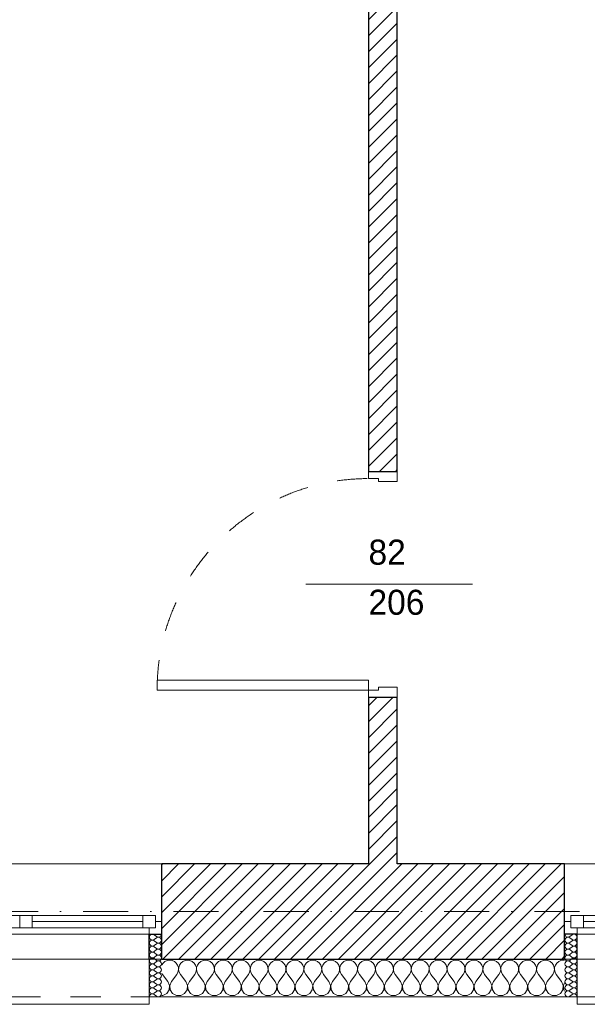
# Model space of a CAD drawing. Header units: millimetres. Extents: x 172139 to 266886, y 98118 to 138225.
# Tile 33 of 123: x 198902 to 201167, y 106825 to 110754. Entities that reach past the tile are written whole.
import ezdxf
from ezdxf.enums import TextEntityAlignment as Align

# ---------------------------------------------------------------- set-up
doc = ezdxf.new("R2010")
doc.units = ezdxf.units.MM
doc.header["$MEASUREMENT"] = 0
doc.linetypes.add('Kropki i Kreski', pattern=[360, 180, -90, 0, -90])
doc.linetypes.add('Przerywana', pattern=[240, 120, -120])
for name, color, linetype in [('Drzwi ArchiCAD', 7, 'Continuous'), ('Konstrukcja - Siatki mod', 7, 'Continuous'), ('KR_INW', 7, 'Continuous'), ('NAPIS_SODON', 7, 'Continuous'), ('Okna ArchiCADa', 7, 'Continuous'), ('Znaczniki drzwi ArchiCADa', 7, 'Continuous')]:
    doc.layers.add(name, color=color, linetype=linetype)
for name, color, linetype, lineweight in [('Drzwi ArchiCAD_Nr_pióra__1', 7, 'Continuous', 13), ('Drzwi ArchiCAD_Nr_pióra__27', 7, 'Continuous', 25), ('KR_INW_Nr_pióra__101', 252, 'Continuous', 5), ('KR_INW_Nr_pióra__27', 7, 'Continuous', 25), ('KR_INW_Nr_pióra__47', 7, 'Continuous', 15), ('NAPIS_SODON_Nr_pióra__1', 7, 'Continuous', 13), ('Okna ArchiCADa_Nr_pióra__1', 7, 'Continuous', 13), ('Okna ArchiCADa_Nr_pióra__27', 7, 'Continuous', 25), ('Znaczniki drzwi ArchiCADa_Nr_pióra__7', 7, 'Continuous', 13)]:
    doc.layers.add(name, color=color, linetype=linetype, lineweight=lineweight)
for name, color, linetype, lineweight, true_color in [('Konstrukcja - Siatki mod_Nr_pióra__48', 7, 'Continuous', 15, 0xa80f02), ('KR_INW_Nr_pióra__102', 7, 'Continuous', 5, 0xcccccc), ('Znaczniki drzwi ArchiCADa_Nr_pióra__20', 7, 'Continuous', 13, 0xb00000)]:
    doc.layers.add(name, color=color, linetype=linetype, lineweight=lineweight, true_color=true_color)
doc.styles.add('GENERATED_STYLE_1', font='txt')
pattern_1 = [(45, (0, 0), (-31.819804, 31.819804), [])]

# ---------------------------------------------------------------- blocks, each defined once
blk = doc.blocks.new('Strop_1', base_point=(179225, 121523.3))
at = {"layer": 'NAPIS_SODON_Nr_pióra__1', "linetype": 'Continuous', "flags": 128}
blk.add_lwpolyline([(179225, 121523.3), (179225.9, 107003.8), (250898.3, 107008.3), (250897.4, 121527.8)], close=True, dxfattribs=at)
blk = doc.blocks.new('*X153')
at = {"layer": 'KR_INW_Nr_pióra__102', "linetype": 'Continuous'}
for p, q in [((199473.6, 106989.9), (199468.3, 106982.2)), ((199481.2, 106996.2), (199473.6, 106989.9)), ((199490.2, 107000.2), (199481.2, 106996.2)), ((199500, 107001.6), (199490.2, 107000.2)), ((199509.8, 107000.2), (199500, 107001.6)), ((199518.8, 106996.2), (199509.8, 107000.2)), ((199526.4, 106989.9), (199518.8, 106996.2)), ((199531.9, 106981.8), (199526.4, 106989.9)), ((199535.1, 106972.5), (199531.9, 106981.8)), ((199539.5, 106981.8), (199536.3, 106972.5)), ((199545.1, 106989.9), (199539.5, 106981.8)), ((199552.7, 106996.2), (199545.1, 106989.9)), ((199561.7, 107000.2), (199552.7, 106996.2)), ((199571.4, 107001.6), (199561.7, 107000.2)), ((199581.2, 107000.2), (199571.4, 107001.6)), ((199590.2, 106996.2), (199581.2, 107000.2)), ((199597.8, 106989.9), (199590.2, 106996.2)), ((199603.4, 106981.8), (199597.8, 106989.9)), ((199606.5, 106972.5), (199603.4, 106981.8)), ((199610.9, 106981.8), (199607.8, 106972.5)), ((199616.5, 106989.9), (199610.9, 106981.8)), ((199624.1, 106996.2), (199616.5, 106989.9)), ((199633.1, 107000.2), (199624.1, 106996.2)), ((199642.9, 107001.6), (199633.1, 107000.2)), ((199652.6, 107000.2), (199642.9, 107001.6)), ((199661.6, 106996.2), (199652.6, 107000.2)), ((199669.2, 106989.9), (199661.6, 106996.2)), ((199674.8, 106981.8), (199669.2, 106989.9)), ((199677.9, 106972.5), (199674.8, 106981.8)), ((199682.3, 106981.8), (199679.2, 106972.5)), ((199687.9, 106989.9), (199682.3, 106981.8)), ((199695.5, 106996.2), (199687.9, 106989.9)), ((199704.5, 107000.2), (199695.5, 106996.2)), ((199714.3, 107001.6), (199704.5, 107000.2)), ((199724, 107000.2), (199714.3, 107001.6)), ((199733.1, 106996.2), (199724, 107000.2)), ((199740.6, 106989.9), (199733.1, 106996.2)), ((199746.2, 106981.8), (199740.6, 106989.9)), ((199749.4, 106972.5), (199746.2, 106981.8)), ((199753.8, 106981.8), (199750.6, 106972.5)), ((199759.4, 106989.9), (199753.8, 106981.8)), ((199766.9, 106996.2), (199759.4, 106989.9)), ((199776, 107000.2), (199766.9, 106996.2)), ((199785.7, 107001.6), (199776, 107000.2)), ((199795.5, 107000.2), (199785.7, 107001.6)), ((199804.5, 106996.2), (199795.5, 107000.2)), ((199812.1, 106989.9), (199804.5, 106996.2)), ((199817.7, 106981.8), (199812.1, 106989.9)), ((199820.8, 106972.5), (199817.7, 106981.8)), ((199825.2, 106981.8), (199822.1, 106972.5)), ((199830.8, 106989.9), (199825.2, 106981.8)), ((199838.4, 106996.2), (199830.8, 106989.9)), ((199847.4, 107000.2), (199838.4, 106996.2)), ((199857.1, 107001.6), (199847.4, 107000.2)), ((199866.9, 107000.2), (199857.1, 107001.6)), ((199875.9, 106996.2), (199866.9, 107000.2)), ((199883.5, 106989.9), (199875.9, 106996.2)), ((199889.1, 106981.8), (199883.5, 106989.9)), ((199892.2, 106972.5), (199889.1, 106981.8)), ((199896.6, 106981.8), (199893.5, 106972.5)), ((199902.2, 106989.9), (199896.6, 106981.8)), ((199909.8, 106996.2), (199902.2, 106989.9)), ((199918.8, 107000.2), (199909.8, 106996.2)), ((199928.6, 107001.6), (199918.8, 107000.2)), ((199938.3, 107000.2), (199928.6, 107001.6)), ((199947.3, 106996.2), (199938.3, 107000.2)), ((199954.9, 106989.9), (199947.3, 106996.2)), ((199960.5, 106981.8), (199954.9, 106989.9)), ((199963.7, 106972.5), (199960.5, 106981.8)), ((199968.1, 106981.8), (199964.9, 106972.5)), ((199973.6, 106989.9), (199968.1, 106981.8)), ((199981.2, 106996.2), (199973.6, 106989.9)), ((199990.2, 107000.2), (199981.2, 106996.2)), ((200000, 107001.6), (199990.2, 107000.2)), ((200009.8, 107000.2), (200000, 107001.6)), ((200018.8, 106996.2), (200009.8, 107000.2)), ((200026.4, 106989.9), (200018.8, 106996.2)), ((200031.9, 106981.8), (200026.4, 106989.9)), ((200035.1, 106972.5), (200031.9, 106981.8)), ((200039.5, 106981.8), (200036.3, 106972.5)), ((200045.1, 106989.9), (200039.5, 106981.8)), ((200052.7, 106996.2), (200045.1, 106989.9)), ((200061.7, 107000.2), (200052.7, 106996.2)), ((200071.4, 107001.6), (200061.7, 107000.2)), ((200081.2, 107000.2), (200071.4, 107001.6)), ((200090.2, 106996.2), (200081.2, 107000.2)), ((200097.8, 106989.9), (200090.2, 106996.2)), ((200103.4, 106981.8), (200097.8, 106989.9)), ((200106.5, 106972.5), (200103.4, 106981.8)), ((200110.9, 106981.8), (200107.8, 106972.5)), ((200116.5, 106989.9), (200110.9, 106981.8)), ((200124.1, 106996.2), (200116.5, 106989.9)), ((200133.1, 107000.2), (200124.1, 106996.2)), ((200142.9, 107001.6), (200133.1, 107000.2)), ((200152.6, 107000.2), (200142.9, 107001.6)), ((200161.6, 106996.2), (200152.6, 107000.2)), ((200169.2, 106989.9), (200161.6, 106996.2)), ((200174.8, 106981.8), (200169.2, 106989.9)), ((200177.9, 106972.5), (200174.8, 106981.8)), ((200182.3, 106981.8), (200179.2, 106972.5)), ((200187.9, 106989.9), (200182.3, 106981.8)), ((200195.5, 106996.2), (200187.9, 106989.9)), ((200204.5, 107000.2), (200195.5, 106996.2)), ((200214.3, 107001.6), (200204.5, 107000.2)), ((200224, 107000.2), (200214.3, 107001.6)), ((200233.1, 106996.2), (200224, 107000.2)), ((200240.6, 106989.9), (200233.1, 106996.2)), ((200246.2, 106981.8), (200240.6, 106989.9)), ((200249.4, 106972.5), (200246.2, 106981.8)), ((200253.8, 106981.8), (200250.6, 106972.5)), ((200259.4, 106989.9), (200253.8, 106981.8)), ((200266.9, 106996.2), (200259.4, 106989.9)), ((200276, 107000.2), (200266.9, 106996.2)), ((200285.7, 107001.6), (200276, 107000.2)), ((200295.5, 107000.2), (200285.7, 107001.6)), ((200304.5, 106996.2), (200295.5, 107000.2)), ((200312.1, 106989.9), (200304.5, 106996.2)), ((200317.7, 106981.8), (200312.1, 106989.9)), ((200320.8, 106972.5), (200317.7, 106981.8)), ((200325.2, 106981.8), (200322.1, 106972.5)), ((200330.8, 106989.9), (200325.2, 106981.8)), ((200338.4, 106996.2), (200330.8, 106989.9)), ((200347.4, 107000.2), (200338.4, 106996.2)), ((200357.1, 107001.6), (200347.4, 107000.2)), ((200366.9, 107000.2), (200357.1, 107001.6)), ((200375.9, 106996.2), (200366.9, 107000.2)), ((200383.5, 106989.9), (200375.9, 106996.2)), ((200389.1, 106981.8), (200383.5, 106989.9)), ((200392.2, 106972.5), (200389.1, 106981.8)), ((200396.6, 106981.8), (200393.5, 106972.5)), ((200402.2, 106989.9), (200396.6, 106981.8)), ((200409.8, 106996.2), (200402.2, 106989.9)), ((200418.8, 107000.2), (200409.8, 106996.2)), ((200428.6, 107001.6), (200418.8, 107000.2)), ((200438.3, 107000.2), (200428.6, 107001.6)), ((200447.3, 106996.2), (200438.3, 107000.2)), ((200454.9, 106989.9), (200447.3, 106996.2)), ((200460.5, 106981.8), (200454.9, 106989.9)), ((200463.7, 106972.5), (200460.5, 106981.8)), ((200468.1, 106981.8), (200464.9, 106972.5)), ((200473.6, 106989.9), (200468.1, 106981.8)), ((200481.2, 106996.2), (200473.6, 106989.9)), ((200490.2, 107000.2), (200481.2, 106996.2)), ((200500, 107001.6), (200490.2, 107000.2)), ((200509.8, 107000.2), (200500, 107001.6)), ((200518.8, 106996.2), (200509.8, 107000.2)), ((200526.4, 106989.9), (200518.8, 106996.2)), ((200531.9, 106981.8), (200526.4, 106989.9)), ((200535.1, 106972.5), (200531.9, 106981.8)), ((200539.5, 106981.8), (200536.3, 106972.5)), ((200545.1, 106989.9), (200539.5, 106981.8)), ((200552.7, 106996.2), (200545.1, 106989.9)), ((200561.7, 107000.2), (200552.7, 106996.2)), ((200571.4, 107001.6), (200561.7, 107000.2)), ((200581.2, 107000.2), (200571.4, 107001.6)), ((200590.2, 106996.2), (200581.2, 107000.2)), ((200597.8, 106989.9), (200590.2, 106996.2)), ((200603.4, 106981.8), (200597.8, 106989.9)), ((200606.5, 106972.5), (200603.4, 106981.8)), ((200610.9, 106981.8), (200607.8, 106972.5)), ((200616.5, 106989.9), (200610.9, 106981.8)), ((200624.1, 106996.2), (200616.5, 106989.9)), ((200633.1, 107000.2), (200624.1, 106996.2)), ((200642.9, 107001.6), (200633.1, 107000.2)), ((200652.6, 107000.2), (200642.9, 107001.6)), ((200661.6, 106996.2), (200652.6, 107000.2)), ((200669.2, 106989.9), (200661.6, 106996.2)), ((200674.8, 106981.8), (200669.2, 106989.9)), ((200677.9, 106972.5), (200674.8, 106981.8)), ((200682.3, 106981.8), (200679.2, 106972.5)), ((200687.9, 106989.9), (200682.3, 106981.8)), ((200695.5, 106996.2), (200687.9, 106989.9)), ((200704.5, 107000.2), (200695.5, 106996.2)), ((200714.3, 107001.6), (200704.5, 107000.2)), ((200724, 107000.2), (200714.3, 107001.6)), ((200733.1, 106996.2), (200724, 107000.2)), ((200740.6, 106989.9), (200733.1, 106996.2)), ((200746.2, 106981.8), (200740.6, 106989.9)), ((200749.4, 106972.5), (200746.2, 106981.8)), ((200753.8, 106981.8), (200750.6, 106972.5)), ((200759.4, 106989.9), (200753.8, 106981.8)), ((200766.9, 106996.2), (200759.4, 106989.9)), ((200776, 107000.2), (200766.9, 106996.2)), ((200785.7, 107001.6), (200776, 107000.2)), ((200795.5, 107000.2), (200785.7, 107001.6)), ((200804.5, 106996.2), (200795.5, 107000.2)), ((200812.1, 106989.9), (200804.5, 106996.2)), ((200817.7, 106981.8), (200812.1, 106989.9)), ((200820.8, 106972.5), (200817.7, 106981.8)), ((200825.2, 106981.8), (200822.1, 106972.5)), ((200830.8, 106989.9), (200825.2, 106981.8)), ((200838.4, 106996.2), (200830.8, 106989.9)), ((200847.4, 107000.2), (200838.4, 106996.2)), ((200857.1, 107001.6), (200847.4, 107000.2)), ((200866.9, 107000.2), (200857.1, 107001.6)), ((200875.9, 106996.2), (200866.9, 107000.2)), ((200883.5, 106989.9), (200875.9, 106996.2)), ((200889.1, 106981.8), (200883.5, 106989.9)), ((200892.2, 106972.5), (200889.1, 106981.8)), ((200896.6, 106981.8), (200893.5, 106972.5)), ((200902.2, 106989.9), (200896.6, 106981.8)), ((200909.8, 106996.2), (200902.2, 106989.9)), ((200918.8, 107000.2), (200909.8, 106996.2)), ((200928.6, 107001.6), (200918.8, 107000.2)), ((200938.3, 107000.2), (200928.6, 107001.6)), ((200947.3, 106996.2), (200938.3, 107000.2)), ((200954.9, 106989.9), (200947.3, 106996.2)), ((200960.5, 106981.8), (200954.9, 106989.9)), ((200963.7, 106972.5), (200960.5, 106981.8)), ((200968.1, 106981.8), (200964.9, 106972.5)), ((200973.6, 106989.9), (200968.1, 106981.8)), ((200981.2, 106996.2), (200973.6, 106989.9)), ((200990.2, 107000.2), (200981.2, 106996.2)), ((201000, 107001.6), (200990.2, 107000.2)), ((201009.8, 107000.2), (201000, 107001.6)), ((201018.8, 106996.2), (201009.8, 107000.2)), ((201026.4, 106989.9), (201018.8, 106996.2)), ((201031.9, 106981.8), (201026.4, 106989.9)), ((201035.1, 106972.5), (201031.9, 106981.8)), ((201039.5, 106981.8), (201036.3, 106972.5)), ((201045.1, 106989.9), (201039.5, 106981.8)), ((201052.7, 106996.2), (201045.1, 106989.9)), ((201061.7, 107000.2), (201052.7, 106996.2)), ((201071.4, 107001.6), (201061.7, 107000.2)), ((201076.3, 107000.9), (201071.4, 107001.6)), ((199468.3, 106950), (199471.4, 106944.4)), ((199492.9, 106915.9), (199471.4, 106944.4)), ((199507.1, 106915.9), (199528.6, 106944.4)), ((199528.6, 106944.4), (199533.3, 106953.1)), ((199533.3, 106953.1), (199535.6, 106962.6)), ((199535.6, 106962.6), (199535.1, 106972.5)), ((199536.3, 106972.5), (199535.9, 106962.6)), ((199535.9, 106962.6), (199538.1, 106953.1)), ((199538.1, 106953.1), (199542.9, 106944.4)), ((199564.3, 106915.9), (199542.9, 106944.4)), ((199578.6, 106915.9), (199600, 106944.4)), ((199600, 106944.4), (199604.8, 106953.1)), ((199604.8, 106953.1), (199607, 106962.6)), ((199607, 106962.6), (199606.5, 106972.5)), ((199607.8, 106972.5), (199607.3, 106962.6)), ((199607.3, 106962.6), (199609.5, 106953.1)), ((199609.5, 106953.1), (199614.3, 106944.4)), ((199635.7, 106915.9), (199614.3, 106944.4)), ((199650, 106915.9), (199671.4, 106944.4)), ((199671.4, 106944.4), (199676.2, 106953.1)), ((199676.2, 106953.1), (199678.4, 106962.6)), ((199678.4, 106962.6), (199677.9, 106972.5)), ((199679.2, 106972.5), (199678.7, 106962.6)), ((199678.7, 106962.6), (199680.9, 106953.1)), ((199680.9, 106953.1), (199685.7, 106944.4)), ((199707.1, 106915.9), (199685.7, 106944.4)), ((199721.4, 106915.9), (199742.9, 106944.4)), ((199742.9, 106944.4), (199747.6, 106953.1)), ((199747.6, 106953.1), (199749.9, 106962.6)), ((199749.9, 106962.6), (199749.4, 106972.5)), ((199750.6, 106972.5), (199750.1, 106962.6)), ((199750.1, 106962.6), (199752.4, 106953.1)), ((199752.4, 106953.1), (199757.1, 106944.4)), ((199778.6, 106915.9), (199757.1, 106944.4)), ((199792.9, 106915.9), (199814.3, 106944.4)), ((199814.3, 106944.4), (199819.1, 106953.1)), ((199819.1, 106953.1), (199821.3, 106962.6)), ((199821.3, 106962.6), (199820.8, 106972.5)), ((199822.1, 106972.5), (199821.6, 106962.6)), ((199821.6, 106962.6), (199823.8, 106953.1)), ((199823.8, 106953.1), (199828.6, 106944.4)), ((199850, 106915.9), (199828.6, 106944.4)), ((199864.3, 106915.9), (199885.7, 106944.4)), ((199885.7, 106944.4), (199890.5, 106953.1)), ((199890.5, 106953.1), (199892.7, 106962.6)), ((199892.7, 106962.6), (199892.2, 106972.5)), ((199893.5, 106972.5), (199893, 106962.6)), ((199893, 106962.6), (199895.2, 106953.1)), ((199895.2, 106953.1), (199900, 106944.4)), ((199921.4, 106915.9), (199900, 106944.4)), ((199935.7, 106915.9), (199957.1, 106944.4)), ((199957.1, 106944.4), (199961.9, 106953.1)), ((199961.9, 106953.1), (199964.1, 106962.6)), ((199964.1, 106962.6), (199963.7, 106972.5)), ((199964.9, 106972.5), (199964.4, 106962.6)), ((199964.4, 106962.6), (199966.7, 106953.1)), ((199966.7, 106953.1), (199971.4, 106944.4)), ((199992.9, 106915.9), (199971.4, 106944.4)), ((200007.1, 106915.9), (200028.6, 106944.4)), ((200028.6, 106944.4), (200033.3, 106953.1)), ((200033.3, 106953.1), (200035.6, 106962.6)), ((200035.6, 106962.6), (200035.1, 106972.5)), ((200036.3, 106972.5), (200035.9, 106962.6)), ((200035.9, 106962.6), (200038.1, 106953.1)), ((200038.1, 106953.1), (200042.9, 106944.4)), ((200064.3, 106915.9), (200042.9, 106944.4)), ((200078.6, 106915.9), (200100, 106944.4)), ((200100, 106944.4), (200104.8, 106953.1)), ((200104.8, 106953.1), (200107, 106962.6)), ((200107, 106962.6), (200106.5, 106972.5)), ((200107.8, 106972.5), (200107.3, 106962.6)), ((200107.3, 106962.6), (200109.5, 106953.1)), ((200109.5, 106953.1), (200114.3, 106944.4)), ((200135.7, 106915.9), (200114.3, 106944.4)), ((200150, 106915.9), (200171.4, 106944.4)), ((200171.4, 106944.4), (200176.2, 106953.1)), ((200176.2, 106953.1), (200178.4, 106962.6)), ((200178.4, 106962.6), (200177.9, 106972.5)), ((200179.2, 106972.5), (200178.7, 106962.6)), ((200178.7, 106962.6), (200180.9, 106953.1)), ((200180.9, 106953.1), (200185.7, 106944.4)), ((200207.1, 106915.9), (200185.7, 106944.4)), ((200221.4, 106915.9), (200242.9, 106944.4)), ((200242.9, 106944.4), (200247.6, 106953.1)), ((200247.6, 106953.1), (200249.9, 106962.6)), ((200249.9, 106962.6), (200249.4, 106972.5)), ((200250.6, 106972.5), (200250.1, 106962.6)), ((200250.1, 106962.6), (200252.4, 106953.1)), ((200252.4, 106953.1), (200257.1, 106944.4)), ((200278.6, 106915.9), (200257.1, 106944.4)), ((200292.9, 106915.9), (200314.3, 106944.4)), ((200314.3, 106944.4), (200319.1, 106953.1)), ((200319.1, 106953.1), (200321.3, 106962.6)), ((200321.3, 106962.6), (200320.8, 106972.5)), ((200322.1, 106972.5), (200321.6, 106962.6)), ((200321.6, 106962.6), (200323.8, 106953.1)), ((200323.8, 106953.1), (200328.6, 106944.4)), ((200350, 106915.9), (200328.6, 106944.4)), ((200364.3, 106915.9), (200385.7, 106944.4)), ((200385.7, 106944.4), (200390.5, 106953.1)), ((200390.5, 106953.1), (200392.7, 106962.6)), ((200392.7, 106962.6), (200392.2, 106972.5)), ((200393.5, 106972.5), (200393, 106962.6)), ((200393, 106962.6), (200395.2, 106953.1)), ((200395.2, 106953.1), (200400, 106944.4)), ((200421.4, 106915.9), (200400, 106944.4)), ((200435.7, 106915.9), (200457.1, 106944.4)), ((200457.1, 106944.4), (200461.9, 106953.1)), ((200461.9, 106953.1), (200464.1, 106962.6)), ((200464.1, 106962.6), (200463.7, 106972.5)), ((200464.9, 106972.5), (200464.4, 106962.6)), ((200464.4, 106962.6), (200466.7, 106953.1)), ((200466.7, 106953.1), (200471.4, 106944.4)), ((200492.9, 106915.9), (200471.4, 106944.4)), ((200507.1, 106915.9), (200528.6, 106944.4)), ((200528.6, 106944.4), (200533.3, 106953.1)), ((200533.3, 106953.1), (200535.6, 106962.6)), ((200535.6, 106962.6), (200535.1, 106972.5)), ((200536.3, 106972.5), (200535.9, 106962.6)), ((200535.9, 106962.6), (200538.1, 106953.1)), ((200538.1, 106953.1), (200542.9, 106944.4)), ((200564.3, 106915.9), (200542.9, 106944.4)), ((200578.6, 106915.9), (200600, 106944.4)), ((200600, 106944.4), (200604.8, 106953.1)), ((200604.8, 106953.1), (200607, 106962.6)), ((200607, 106962.6), (200606.5, 106972.5)), ((200607.8, 106972.5), (200607.3, 106962.6)), ((200607.3, 106962.6), (200609.5, 106953.1)), ((200609.5, 106953.1), (200614.3, 106944.4)), ((200635.7, 106915.9), (200614.3, 106944.4)), ((200650, 106915.9), (200671.4, 106944.4)), ((200671.4, 106944.4), (200676.2, 106953.1)), ((200676.2, 106953.1), (200678.4, 106962.6)), ((200678.4, 106962.6), (200677.9, 106972.5)), ((200679.2, 106972.5), (200678.7, 106962.6)), ((200678.7, 106962.6), (200680.9, 106953.1)), ((200680.9, 106953.1), (200685.7, 106944.4)), ((200707.1, 106915.9), (200685.7, 106944.4)), ((200721.4, 106915.9), (200742.9, 106944.4)), ((200742.9, 106944.4), (200747.6, 106953.1)), ((200747.6, 106953.1), (200749.9, 106962.6)), ((200749.9, 106962.6), (200749.4, 106972.5)), ((200750.6, 106972.5), (200750.1, 106962.6)), ((200750.1, 106962.6), (200752.4, 106953.1)), ((200752.4, 106953.1), (200757.1, 106944.4)), ((200778.6, 106915.9), (200757.1, 106944.4)), ((200792.9, 106915.9), (200814.3, 106944.4)), ((200814.3, 106944.4), (200819.1, 106953.1)), ((200819.1, 106953.1), (200821.3, 106962.6)), ((200821.3, 106962.6), (200820.8, 106972.5)), ((200822.1, 106972.5), (200821.6, 106962.6)), ((200821.6, 106962.6), (200823.8, 106953.1)), ((200823.8, 106953.1), (200828.6, 106944.4)), ((200850, 106915.9), (200828.6, 106944.4)), ((200864.3, 106915.9), (200885.7, 106944.4)), ((200885.7, 106944.4), (200890.5, 106953.1)), ((200890.5, 106953.1), (200892.7, 106962.6)), ((200892.7, 106962.6), (200892.2, 106972.5)), ((200893.5, 106972.5), (200893, 106962.6)), ((200893, 106962.6), (200895.2, 106953.1)), ((200895.2, 106953.1), (200900, 106944.4)), ((200921.4, 106915.9), (200900, 106944.4)), ((200935.7, 106915.9), (200957.1, 106944.4)), ((200957.1, 106944.4), (200961.9, 106953.1)), ((200961.9, 106953.1), (200964.1, 106962.6)), ((200964.1, 106962.6), (200963.7, 106972.5)), ((200964.9, 106972.5), (200964.4, 106962.6)), ((200964.4, 106962.6), (200966.7, 106953.1)), ((200966.7, 106953.1), (200971.4, 106944.4)), ((200992.9, 106915.9), (200971.4, 106944.4)), ((201007.1, 106915.9), (201028.6, 106944.4)), ((201028.6, 106944.4), (201033.3, 106953.1)), ((201033.3, 106953.1), (201035.6, 106962.6)), ((201035.6, 106962.6), (201035.1, 106972.5)), ((201036.3, 106972.5), (201035.9, 106962.6)), ((201035.9, 106962.6), (201038.1, 106953.1)), ((201038.1, 106953.1), (201042.9, 106944.4)), ((201064.3, 106915.9), (201042.9, 106944.4)), ((199499.6, 106899.8), (199492.9, 106915.9)), ((199497.9, 106882.5), (199499.6, 106899.8)), ((199507.1, 106915.9), (199500.4, 106899.8)), ((199500.4, 106899.8), (199502.1, 106882.5)), ((199571, 106899.8), (199564.3, 106915.9)), ((199569.4, 106882.5), (199571, 106899.8)), ((199578.6, 106915.9), (199571.8, 106899.8)), ((199571.8, 106899.8), (199573.5, 106882.5)), ((199642.4, 106899.8), (199635.7, 106915.9)), ((199640.8, 106882.5), (199642.4, 106899.8)), ((199650, 106915.9), (199643.3, 106899.8)), ((199643.3, 106899.8), (199644.9, 106882.5)), ((199713.9, 106899.8), (199707.1, 106915.9)), ((199712.2, 106882.5), (199713.9, 106899.8)), ((199721.4, 106915.9), (199714.7, 106899.8)), ((199714.7, 106899.8), (199716.3, 106882.5)), ((199785.3, 106899.8), (199778.6, 106915.9)), ((199783.7, 106882.5), (199785.3, 106899.8)), ((199792.9, 106915.9), (199786.1, 106899.8)), ((199786.1, 106899.8), (199787.8, 106882.5)), ((199856.7, 106899.8), (199850, 106915.9)), ((199855.1, 106882.5), (199856.7, 106899.8)), ((199864.3, 106915.9), (199857.6, 106899.8)), ((199857.6, 106899.8), (199859.2, 106882.5)), ((199928.2, 106899.8), (199921.4, 106915.9)), ((199926.5, 106882.5), (199928.2, 106899.8)), ((199935.7, 106915.9), (199929, 106899.8)), ((199929, 106899.8), (199930.6, 106882.5)), ((199999.6, 106899.8), (199992.9, 106915.9)), ((199997.9, 106882.5), (199999.6, 106899.8)), ((200007.1, 106915.9), (200000.4, 106899.8)), ((200000.4, 106899.8), (200002.1, 106882.5)), ((200071, 106899.8), (200064.3, 106915.9)), ((200069.4, 106882.5), (200071, 106899.8)), ((200078.6, 106915.9), (200071.8, 106899.8)), ((200071.8, 106899.8), (200073.5, 106882.5)), ((200142.4, 106899.8), (200135.7, 106915.9)), ((200140.8, 106882.5), (200142.4, 106899.8)), ((200150, 106915.9), (200143.3, 106899.8)), ((200143.3, 106899.8), (200144.9, 106882.5)), ((200213.9, 106899.8), (200207.1, 106915.9)), ((200212.2, 106882.5), (200213.9, 106899.8)), ((200221.4, 106915.9), (200214.7, 106899.8)), ((200214.7, 106899.8), (200216.3, 106882.5)), ((200285.3, 106899.8), (200278.6, 106915.9)), ((200283.7, 106882.5), (200285.3, 106899.8)), ((200292.9, 106915.9), (200286.1, 106899.8)), ((200286.1, 106899.8), (200287.8, 106882.5)), ((200356.7, 106899.8), (200350, 106915.9)), ((200355.1, 106882.5), (200356.7, 106899.8)), ((200364.3, 106915.9), (200357.6, 106899.8)), ((200357.6, 106899.8), (200359.2, 106882.5)), ((200428.2, 106899.8), (200421.4, 106915.9)), ((200426.5, 106882.5), (200428.2, 106899.8)), ((200435.7, 106915.9), (200429, 106899.8)), ((200429, 106899.8), (200430.6, 106882.5)), ((200499.6, 106899.8), (200492.9, 106915.9)), ((200497.9, 106882.5), (200499.6, 106899.8)), ((200507.1, 106915.9), (200500.4, 106899.8)), ((200500.4, 106899.8), (200502.1, 106882.5)), ((200571, 106899.8), (200564.3, 106915.9)), ((200569.4, 106882.5), (200571, 106899.8)), ((200578.6, 106915.9), (200571.8, 106899.8)), ((200571.8, 106899.8), (200573.5, 106882.5)), ((200642.4, 106899.8), (200635.7, 106915.9)), ((200640.8, 106882.5), (200642.4, 106899.8)), ((200650, 106915.9), (200643.3, 106899.8)), ((200643.3, 106899.8), (200644.9, 106882.5)), ((200713.9, 106899.8), (200707.1, 106915.9)), ((200712.2, 106882.5), (200713.9, 106899.8)), ((200721.4, 106915.9), (200714.7, 106899.8)), ((200714.7, 106899.8), (200716.3, 106882.5)), ((200785.3, 106899.8), (200778.6, 106915.9)), ((200783.7, 106882.5), (200785.3, 106899.8)), ((200792.9, 106915.9), (200786.1, 106899.8)), ((200786.1, 106899.8), (200787.8, 106882.5)), ((200856.7, 106899.8), (200850, 106915.9)), ((200855.1, 106882.5), (200856.7, 106899.8)), ((200864.3, 106915.9), (200857.6, 106899.8)), ((200857.6, 106899.8), (200859.2, 106882.5)), ((200928.2, 106899.8), (200921.4, 106915.9)), ((200926.5, 106882.5), (200928.2, 106899.8)), ((200935.7, 106915.9), (200929, 106899.8)), ((200929, 106899.8), (200930.6, 106882.5)), ((200999.6, 106899.8), (200992.9, 106915.9)), ((200997.9, 106882.5), (200999.6, 106899.8)), ((201007.1, 106915.9), (201000.4, 106899.8)), ((201000.4, 106899.8), (201002.1, 106882.5)), ((201071, 106899.8), (201064.3, 106915.9)), ((201069.4, 106882.5), (201071, 106899.8)), ((201076.3, 106910.5), (201071.8, 106899.8)), ((201071.8, 106899.8), (201073.5, 106882.5)), ((199473, 106859.8), (199488.3, 106868)), ((199488.3, 106868), (199497.9, 106882.5)), ((199502.1, 106882.5), (199511.7, 106868)), ((199511.7, 106868), (199527, 106859.8)), ((199544.4, 106859.8), (199559.7, 106868)), ((199559.7, 106868), (199569.4, 106882.5)), ((199573.5, 106882.5), (199583.1, 106868)), ((199583.1, 106868), (199598.4, 106859.8)), ((199615.8, 106859.8), (199631.2, 106868)), ((199631.2, 106868), (199640.8, 106882.5)), ((199644.9, 106882.5), (199654.5, 106868)), ((199654.5, 106868), (199669.9, 106859.8)), ((199687.3, 106859.8), (199702.6, 106868)), ((199702.6, 106868), (199712.2, 106882.5)), ((199716.3, 106882.5), (199726, 106868)), ((199726, 106868), (199741.3, 106859.8)), ((199758.7, 106859.8), (199774, 106868)), ((199774, 106868), (199783.7, 106882.5)), ((199787.8, 106882.5), (199797.4, 106868)), ((199797.4, 106868), (199812.7, 106859.8)), ((199830.1, 106859.8), (199845.5, 106868)), ((199845.5, 106868), (199855.1, 106882.5)), ((199859.2, 106882.5), (199868.8, 106868)), ((199868.8, 106868), (199884.2, 106859.8)), ((199901.6, 106859.8), (199916.9, 106868)), ((199916.9, 106868), (199926.5, 106882.5)), ((199930.6, 106882.5), (199940.3, 106868)), ((199940.3, 106868), (199955.6, 106859.8)), ((199973, 106859.8), (199988.3, 106868)), ((199988.3, 106868), (199997.9, 106882.5)), ((200002.1, 106882.5), (200011.7, 106868)), ((200011.7, 106868), (200027, 106859.8)), ((200044.4, 106859.8), (200059.7, 106868)), ((200059.7, 106868), (200069.4, 106882.5)), ((200073.5, 106882.5), (200083.1, 106868)), ((200083.1, 106868), (200098.4, 106859.8)), ((200115.8, 106859.8), (200131.2, 106868)), ((200131.2, 106868), (200140.8, 106882.5)), ((200144.9, 106882.5), (200154.5, 106868)), ((200154.5, 106868), (200169.9, 106859.8)), ((200187.3, 106859.8), (200202.6, 106868)), ((200202.6, 106868), (200212.2, 106882.5)), ((200216.3, 106882.5), (200226, 106868)), ((200226, 106868), (200241.3, 106859.8)), ((200258.7, 106859.8), (200274, 106868)), ((200274, 106868), (200283.7, 106882.5)), ((200287.8, 106882.5), (200297.4, 106868)), ((200297.4, 106868), (200312.7, 106859.8)), ((200330.1, 106859.8), (200345.5, 106868)), ((200345.5, 106868), (200355.1, 106882.5)), ((200359.2, 106882.5), (200368.8, 106868)), ((200368.8, 106868), (200384.2, 106859.8)), ((200401.6, 106859.8), (200416.9, 106868)), ((200416.9, 106868), (200426.5, 106882.5)), ((200430.6, 106882.5), (200440.3, 106868)), ((200440.3, 106868), (200455.6, 106859.8)), ((200473, 106859.8), (200488.3, 106868)), ((200488.3, 106868), (200497.9, 106882.5)), ((200502.1, 106882.5), (200511.7, 106868)), ((200511.7, 106868), (200527, 106859.8)), ((200544.4, 106859.8), (200559.7, 106868)), ((200559.7, 106868), (200569.4, 106882.5)), ((200573.5, 106882.5), (200583.1, 106868)), ((200583.1, 106868), (200598.4, 106859.8)), ((200615.8, 106859.8), (200631.2, 106868)), ((200631.2, 106868), (200640.8, 106882.5)), ((200644.9, 106882.5), (200654.5, 106868)), ((200654.5, 106868), (200669.9, 106859.8)), ((200687.3, 106859.8), (200702.6, 106868)), ((200702.6, 106868), (200712.2, 106882.5)), ((200716.3, 106882.5), (200726, 106868)), ((200726, 106868), (200741.3, 106859.8)), ((200758.7, 106859.8), (200774, 106868)), ((200774, 106868), (200783.7, 106882.5)), ((200787.8, 106882.5), (200797.4, 106868)), ((200797.4, 106868), (200812.7, 106859.8)), ((200830.1, 106859.8), (200845.5, 106868)), ((200845.5, 106868), (200855.1, 106882.5)), ((200859.2, 106882.5), (200868.8, 106868)), ((200868.8, 106868), (200884.2, 106859.8)), ((200901.6, 106859.8), (200916.9, 106868)), ((200916.9, 106868), (200926.5, 106882.5)), ((200930.6, 106882.5), (200940.3, 106868)), ((200940.3, 106868), (200955.6, 106859.8)), ((200973, 106859.8), (200988.3, 106868)), ((200988.3, 106868), (200997.9, 106882.5)), ((201002.1, 106882.5), (201011.7, 106868)), ((201011.7, 106868), (201027, 106859.8)), ((201044.4, 106859.8), (201059.7, 106868)), ((201059.7, 106868), (201069.4, 106882.5)), ((201073.5, 106882.5), (201076.3, 106878.2)), ((199468.3, 106859.8), (199473, 106859.8)), ((199527, 106859.8), (199544.4, 106859.8)), ((199598.4, 106859.8), (199615.8, 106859.8)), ((199669.9, 106859.8), (199687.3, 106859.8)), ((199741.3, 106859.8), (199758.7, 106859.8)), ((199812.7, 106859.8), (199830.1, 106859.8)), ((199884.2, 106859.8), (199901.6, 106859.8)), ((199955.6, 106859.8), (199973, 106859.8)), ((200027, 106859.8), (200044.4, 106859.8)), ((200098.4, 106859.8), (200115.8, 106859.8)), ((200169.9, 106859.8), (200187.3, 106859.8)), ((200241.3, 106859.8), (200258.7, 106859.8)), ((200312.7, 106859.8), (200330.1, 106859.8)), ((200384.2, 106859.8), (200401.6, 106859.8)), ((200455.6, 106859.8), (200473, 106859.8)), ((200527, 106859.8), (200544.4, 106859.8)), ((200598.4, 106859.8), (200615.8, 106859.8)), ((200669.9, 106859.8), (200687.3, 106859.8)), ((200741.3, 106859.8), (200758.7, 106859.8)), ((200812.7, 106859.8), (200830.1, 106859.8)), ((200884.2, 106859.8), (200901.6, 106859.8)), ((200955.6, 106859.8), (200973, 106859.8)), ((201027, 106859.8), (201044.4, 106859.8))]:
    blk.add_line(p, q, dxfattribs=at)
blk = doc.blocks.new('*X185')
at = {"layer": 'KR_INW_Nr_pióra__102', "linetype": 'Continuous'}
for p, q in [((199448.1, 107095.6), (199438.6, 107102.8)), ((199448.1, 107090.9), (199438.6, 107083.7)), ((199448.1, 107071.8), (199438.6, 107079)), ((199448.1, 107067), (199438.6, 107059.9)), ((199448.1, 107048), (199438.6, 107055.1)), ((199448.1, 107043.2), (199438.6, 107036.1)), ((199448.1, 107024.2), (199438.6, 107031.3)), ((199448.1, 107019.4), (199438.6, 107012.3)), ((199448.1, 107000.4), (199438.6, 107007.5)), ((199448.1, 106995.6), (199438.6, 106988.5)), ((199448.1, 106976.6), (199438.6, 106983.7)), ((199448.1, 106971.8), (199438.6, 106964.7)), ((199448.1, 106952.8), (199438.6, 106959.9)), ((199448.1, 106948), (199438.6, 106940.9)), ((199448.1, 106929), (199438.6, 106936.1)), ((199448.1, 106924.2), (199438.6, 106917)), ((199448.1, 106905.1), (199438.6, 106912.3)), ((199448.1, 106900.4), (199438.6, 106893.2)), ((199448.1, 106881.3), (199438.6, 106888.5)), ((199448.1, 106876.6), (199438.6, 106869.4)), ((199448.1, 106857.5), (199438.6, 106864.7))]:
    blk.add_line(p, q, dxfattribs=at)
for centre, start, end in [((199431.4, 107093.2), 53.1301, 180), ((199455.2, 107105.1), 233.1301, 0), ((199431.4, 107093.2), 180, 306.8699), ((199431.4, 107069.4), 53.1301, 180), ((199431.4, 107069.4), 180, 306.8699), ((199431.4, 107045.6), 53.1301, 180), ((199455.2, 107081.3), 233.1301, 126.8699), ((199455.2, 107057.5), 233.1301, 126.8699), ((199431.4, 107045.6), 180, 306.8699), ((199431.4, 107021.8), 53.1301, 180), ((199431.4, 107021.8), 180, 306.8699), ((199455.2, 107033.7), 233.1301, 126.8699), ((199455.2, 107009.9), 233.1301, 126.8699), ((199431.4, 106998), 53.1301, 180), ((199431.4, 106998), 180, 306.8699), ((199431.4, 106974.2), 53.1301, 180), ((199455.2, 106986.1), 233.1301, 126.8699), ((199431.4, 106974.2), 180, 306.8699), ((199431.4, 106950.4), 53.1301, 180), ((199431.4, 106950.4), 180, 306.8699), ((199455.2, 106962.3), 233.1301, 126.8699), ((199455.2, 106938.5), 233.1301, 126.8699), ((199431.4, 106926.6), 53.1301, 180), ((199431.4, 106926.6), 180, 306.8699), ((199431.4, 106902.8), 53.1301, 180), ((199431.4, 106902.8), 180, 306.8699), ((199455.2, 106914.7), 233.1301, 126.8699), ((199455.2, 106890.9), 233.1301, 126.8699), ((199431.4, 106879), 53.1301, 180), ((199431.4, 106879), 180, 306.8699), ((199431.4, 106855.1), 53.1301, 180), ((199455.2, 106867), 233.1301, 126.8699)]:
    blk.add_arc(centre, 11.9, start, end, dxfattribs=at)
blk = doc.blocks.new('*X186')
at = {"layer": 'KR_INW_Nr_pióra__102', "linetype": 'Continuous'}
for p, q in [((201096.5, 107095.6), (201106.1, 107102.8)), ((201096.5, 107090.9), (201106.1, 107083.7)), ((201096.5, 107071.8), (201106.1, 107079)), ((201096.5, 107067), (201106.1, 107059.9)), ((201096.5, 107048), (201106.1, 107055.1)), ((201096.5, 107043.2), (201106.1, 107036.1)), ((201096.5, 107024.2), (201106.1, 107031.3)), ((201096.5, 107019.4), (201106.1, 107012.3)), ((201096.5, 107000.4), (201106.1, 107007.5)), ((201096.5, 106995.6), (201106.1, 106988.5)), ((201096.5, 106976.6), (201106.1, 106983.7)), ((201096.5, 106971.8), (201106.1, 106964.7)), ((201096.5, 106952.8), (201106.1, 106959.9)), ((201096.5, 106948), (201106.1, 106940.9)), ((201096.5, 106929), (201106.1, 106936.1)), ((201096.5, 106924.2), (201106.1, 106917)), ((201096.5, 106905.1), (201106.1, 106912.3)), ((201096.5, 106900.4), (201106.1, 106893.2)), ((201096.5, 106881.3), (201106.1, 106888.5)), ((201096.5, 106876.6), (201106.1, 106869.4)), ((201096.5, 106857.5), (201106.1, 106864.7))]:
    blk.add_line(p, q, dxfattribs=at)
for centre, start, end in [((201089.4, 107105.1), 180, 306.8699), ((201113.2, 107093.2), 0, 126.8699), ((201089.4, 107081.3), 53.1301, 306.8699), ((201089.4, 107057.5), 53.1301, 306.8699), ((201113.2, 107093.2), 233.1301, 0), ((201113.2, 107069.4), 0, 126.8699), ((201113.2, 107069.4), 233.1301, 0), ((201113.2, 107045.6), 0, 126.8699), ((201089.4, 107033.7), 53.1301, 306.8699), ((201089.4, 107009.9), 53.1301, 306.8699), ((201113.2, 107045.6), 233.1301, 0), ((201113.2, 107021.8), 0, 126.8699), ((201113.2, 107021.8), 233.1301, 0), ((201089.4, 106986.1), 53.1301, 306.8699), ((201113.2, 106998), 0, 126.8699), ((201113.2, 106998), 233.1301, 0), ((201113.2, 106974.2), 0, 126.8699), ((201089.4, 106962.3), 53.1301, 306.8699), ((201089.4, 106938.5), 53.1301, 306.8699), ((201113.2, 106974.2), 233.1301, 0), ((201113.2, 106950.4), 0, 126.8699), ((201113.2, 106950.4), 233.1301, 0), ((201089.4, 106914.7), 53.1301, 306.8699), ((201089.4, 106890.9), 53.1301, 306.8699), ((201113.2, 106926.6), 0, 126.8699), ((201113.2, 106926.6), 233.1301, 0), ((201113.2, 106902.8), 0, 126.8699), ((201113.2, 106902.8), 233.1301, 0), ((201089.4, 106867), 53.1301, 306.8699), ((201113.2, 106879), 0, 126.8699), ((201113.2, 106879), 233.1301, 0), ((201113.2, 106855.1), 0, 126.8699)]:
    blk.add_arc(centre, 11.9, start, end, dxfattribs=at)
blk = doc.blocks.new('Okno dwuskrzydłowe 19_5')
at = {"layer": 'Okna ArchiCADa_Nr_pióra__1', "linetype": 'Continuous'}
for p, q in [((-566.8, 230), (566.8, 230)), ((-566.8, 0), (-541.8, 0)), ((-541.8, 25), (-491.8, 25)), ((-541.8, -25), (-541.8, 25)), ((-541.8, 0), (-541.8, -25)), ((-491.8, 25), (-50, 25)), ((-491.8, 25), (-491.8, -25)), ((-491.8, 25), (-50, 25)), ((-491.8, 0), (-50, 0)), ((-50, -25), (-50, 25)), ((-50, 25), (0, 25)), ((0, 25), (0, -25)), ((0, 25), (50, 25)), ((0, -25), (0, 25)), ((50, 25), (491.8, 25)), ((50, 25), (50, -25)), ((50, 25), (491.8, 25)), ((50, 0), (491.8, 0)), ((491.8, -25), (491.8, 25)), ((491.8, 25), (541.8, 25)), ((541.8, 25), (541.8, -25)), ((541.8, -25), (541.8, 0)), ((541.8, 0), (566.8, 0)), ((-541.8, -25), (-516.8, -25)), ((-491.8, -25), (-541.8, -25)), ((-516.8, -25), (-516.8, -50)), ((-50, -25), (-491.8, -25)), ((0, -25), (-50, -25)), ((50, -25), (0, -25)), ((491.8, -25), (50, -25)), ((541.8, -25), (491.8, -25)), ((516.8, -50), (516.8, -25)), ((516.8, -25), (541.8, -25)), ((-516.8, -50), (-566.8, -50)), ((0, -50), (-516.8, -50)), ((516.8, -50), (0, -50)), ((566.8, -50), (516.8, -50)), ((-516.8, -300), (-516.8, -330)), ((516.8, -330), (516.8, -300)), ((-516.8, -330), (516.8, -330))]:
    blk.add_line(p, q, dxfattribs=at)
at = {"layer": 'Okna ArchiCADa_Nr_pióra__1', "linetype": 'Przerywana'}
blk.add_line((-516.8, -300), (516.8, -300), dxfattribs=at)
at = {"layer": 'Okna ArchiCADa_Nr_pióra__27', "linetype": 'Continuous'}
for p, q in [((-566.8, -50), (-566.8, 0)), ((566.8, -50), (566.8, 0)), ((-516.8, -50), (-566.8, -50)), ((516.8, -50), (566.8, -50))]:
    blk.add_line(p, q, dxfattribs=at)
blk = doc.blocks.new('Ściana_3', base_point=(179075.1, 106855.1))
at = {"layer": 'KR_INW_Nr_pióra__101', "linetype": 'Continuous'}
h = blk.add_hatch(dxfattribs=at)
h.set_pattern_fill('Cegła_licówka', color=256, style=0, pattern_type=2)
h.set_pattern_definition(pattern_1)
h.paths.add_polyline_path([(199468.3, 107155.1), (199468.3, 107105.1), (199468.3, 107005.1), (201076.3, 107005.1), (201076.3, 107105.1), (201076.3, 107155.1), (201076.3, 107385.1), (199468.3, 107385.1)])
at = {"layer": 'KR_INW_Nr_pióra__27', "linetype": 'Continuous'}
for p, q in [((199468.3, 107155.1), (199468.3, 107385.1)), ((201076.3, 107155.1), (201076.3, 107385.1)), ((199468.3, 107105.1), (199468.3, 107155.1)), ((201076.3, 107105.1), (201076.3, 107155.1)), ((199418.3, 107005.1), (199418.3, 107105.1)), ((199418.3, 107105.1), (199468.3, 107105.1)), ((199468.3, 107005.1), (199468.3, 107105.1)), ((201076.3, 107005.1), (201076.3, 107105.1)), ((201126.3, 107105.1), (201076.3, 107105.1)), ((201126.3, 107005.1), (201126.3, 107105.1)), ((199468.3, 107005.1), (201076.3, 107005.1))]:
    blk.add_line(p, q, dxfattribs=at)
at = {"layer": 'KR_INW_Nr_pióra__27', "linetype": 'Continuous', "flags": 128}
for points in [[(200293.6, 107385.1), (199468.3, 107385.1)], [(201076.3, 107385.1), (200408.6, 107385.1)]]:
    blk.add_lwpolyline(points, dxfattribs=at)
at = {"layer": 'KR_INW_Nr_pióra__47', "linetype": 'Continuous'}
for p, q in [((199468.3, 107105.1), (199418.3, 107105.1)), ((199418.3, 107105.1), (199418.3, 106855.1)), ((201076.3, 107105.1), (201126.3, 107105.1)), ((201126.3, 107105.1), (201126.3, 106855.1)), ((199418.3, 106855.1), (199418.3, 107005.1)), ((201126.3, 106855.1), (201126.3, 107005.1)), ((199468.3, 106855.1), (199418.3, 106855.1)), ((201076.3, 106855.1), (201126.3, 106855.1))]:
    blk.add_line(p, q, dxfattribs=at)
at = {"layer": 'KR_INW_Nr_pióra__47', "linetype": 'Continuous', "flags": 128}
blk.add_lwpolyline([(199468.3, 106855.1), (201076.3, 106855.1)], dxfattribs=at)
at = {"layer": 'KR_INW'}
for name in ['*X185', '*X186', '*X153']:
    blk.add_blockref(name, (0, 0), dxfattribs=at)
at = {"layer": 'Okna ArchiCADa', "color": 21, "linetype": 'Continuous', "lineweight": 13, "true_color": 0xff9955, "zscale": 1000}
for p in [(198901.6, 107155.1), (201643.1, 107155.1)]:
    blk.add_blockref('Okno dwuskrzydłowe 19_5', p, dxfattribs=at)
blk = doc.blocks.new('Drzwi 19_29')
at = {"layer": 'Drzwi ArchiCAD_Nr_pióra__1', "linetype": 'Continuous'}
for p, q in [((381.9, 0), (381.9, 843.7)), ((381.9, 843.7), (421.9, 843.7)), ((421.9, 843.7), (421.9, 0)), ((-421.9, 0), (-449.9, 0)), ((-449.9, 0), (-449.9, -115)), ((-421.9, -40), (-421.9, 0)), ((421.9, 0), (381.9, 0)), ((449.9, 0), (421.9, 0)), ((421.9, 0), (421.9, -40)), ((449.9, -115), (449.9, 0)), ((-409.9, -40), (-421.9, -40)), ((-409.9, -115), (-409.9, -40)), ((421.9, -40), (409.9, -40)), ((409.9, -40), (409.9, -115)), ((-449.9, -115), (-409.9, -115)), ((409.9, -115), (449.9, -115))]:
    blk.add_line(p, q, dxfattribs=at)
at = {"layer": 'Drzwi ArchiCAD_Nr_pióra__1', "linetype": 'Przerywana'}
blk.add_arc((421.9, 0), 843.7, 90, 180, dxfattribs=at)
at = {"layer": 'Drzwi ArchiCAD_Nr_pióra__27', "linetype": 'Continuous'}
for p, q in [((-449.9, 0), (-449.9, -115)), ((449.9, 0), (449.9, -115))]:
    blk.add_line(p, q, dxfattribs=at)
blk = doc.blocks.new('Znacznik Wym 19_25')
at = {"layer": 'Znaczniki drzwi ArchiCADa_Nr_pióra__20', "linetype": 'Continuous'}
blk.add_line((0, -365), (0, 300), dxfattribs=at)
at = {"layer": 'Znaczniki drzwi ArchiCADa_Nr_pióra__7', "style": 'GENERATED_STYLE_1'}
for tag, p in [('AC_MarkerText_2', (-17.6, -84.3)), ('AC_MarkerText_3', (182.4, -84.3))]:
    blk.add_attdef(tag, text='', height=100, rotation=90, dxfattribs=at).set_placement(p, align=Align.BOTTOM_LEFT)
blk = doc.blocks.new('Ściana_91', base_point=(200293.6, 113397.6))
at = {"layer": 'KR_INW_Nr_pióra__101', "linetype": 'Continuous'}
h = blk.add_hatch(dxfattribs=at)
h.set_pattern_fill('Cegła_licówka', color=256, style=0, pattern_type=2)
h.set_pattern_definition(pattern_1)
h.paths.add_polyline_path([(200293.6, 112967.6), (200293.6, 108950.9), (200408.6, 108950.9), (200408.6, 112967.6)])
h = blk.add_hatch(dxfattribs=at)
h.set_pattern_fill('Cegła_licówka', color=256, style=0, pattern_type=2)
h.set_pattern_definition(pattern_1)
h.paths.add_polyline_path([(200293.6, 107385.1), (200408.6, 107385.1), (200408.6, 108051.2), (200293.6, 108051.2)])
at = {"layer": 'KR_INW_Nr_pióra__27', "linetype": 'Continuous'}
for p, q in [((200293.6, 108950.9), (200408.6, 108950.9)), ((200293.6, 108051.2), (200408.6, 108051.2))]:
    blk.add_line(p, q, dxfattribs=at)
at = {"layer": 'KR_INW_Nr_pióra__27', "linetype": 'Continuous', "flags": 128}
for points in [[(200293.6, 112967.6), (200293.6, 108950.9)], [(200408.6, 108950.9), (200408.6, 111632.9)], [(200293.6, 108051.2), (200293.6, 107385.1)], [(200408.6, 107385.1), (200408.6, 108051.2)]]:
    blk.add_lwpolyline(points, dxfattribs=at)
at = {"layer": 'Drzwi ArchiCAD', "linetype": 'Continuous', "xscale": -1, "zscale": 1000, "rotation": 90}
blk.add_blockref('Drzwi 19_29', (200293.6, 108501), dxfattribs=at)
at = {"layer": 'Znaczniki drzwi ArchiCADa', "color": 14, "lineweight": 13, "true_color": 0xb00000}
ref = blk.add_blockref('Znacznik Wym 19_25', (200408.6, 108501), dxfattribs=dict(at, rotation=270))
ref.add_attrib('AC_MarkerText_2', '82', dxfattribs={"layer": 'Znaczniki drzwi ArchiCADa_Nr_pióra__7', "color": 7, "height": 100, "rotation": 360, "style": 'GENERATED_STYLE_1'}).set_placement((200293.6, 108549.3), align=Align.BOTTOM_LEFT)
ref.add_attrib('AC_MarkerText_3', '206', dxfattribs={"layer": 'Znaczniki drzwi ArchiCADa_Nr_pióra__7', "color": 7, "height": 100, "rotation": 360, "style": 'GENERATED_STYLE_1'}).set_placement((200293.6, 108349.3), align=Align.BOTTOM_LEFT)
blk = doc.blocks.new('Standardowy znacznik siatki_10')
at = {"layer": 'Konstrukcja - Siatki mod_Nr_pióra__48', "linetype": 'Kropki i Kreski'}
blk.add_line((1000, 0), (72912, 0), dxfattribs=at)

msp = doc.modelspace()

# ---------------------------------------------------------------- block references
at = {"layer": 'Konstrukcja - Siatki mod', "color": 8, "linetype": 'Continuous', "lineweight": 13, "zscale": 1000}
msp.add_blockref('Standardowy znacznik siatki_10', (177989.3, 107195.1), dxfattribs=at)
at = {"layer": 'KR_INW'}
for name, p in [('Ściana_91', (200293.6, 113397.6)), ('Ściana_3', (179075.1, 106855.1))]:
    msp.add_blockref(name, p, dxfattribs=at)
at = {"layer": 'NAPIS_SODON', "linetype": 'Continuous'}
msp.add_blockref('Strop_1', (179225, 121523.3), dxfattribs=at)

doc.saveas('drawing.dxf')
